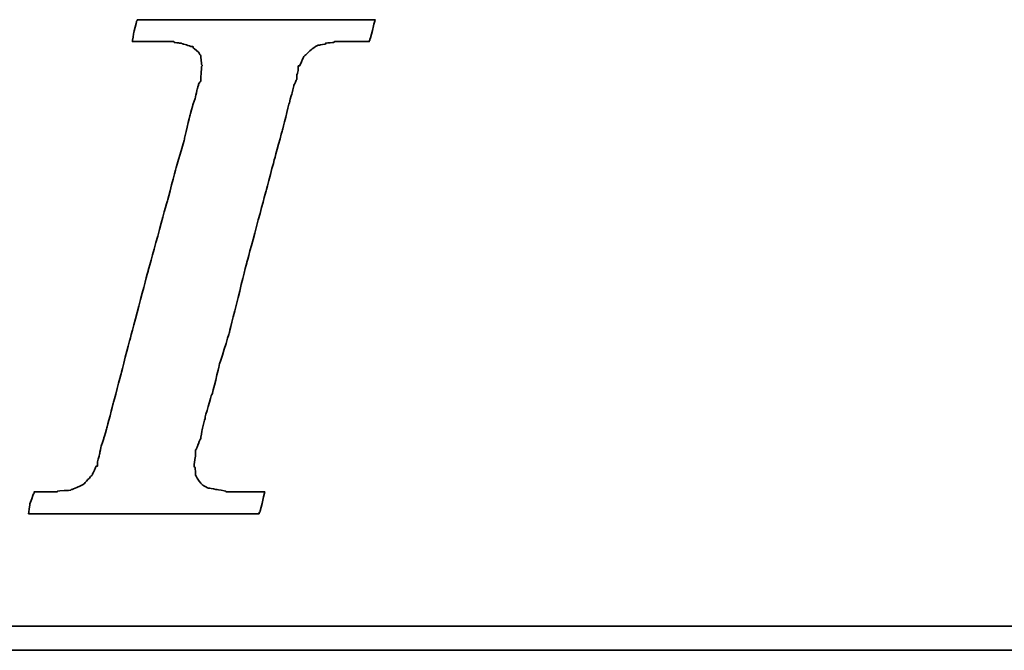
# Model space of a CAD drawing. Header units: millimetres. Extents: x 1 to 148, y 154 to 247.
# Tile 30 of 48: x 115.46 to 117.83, y 208.56 to 210.08. Entities that reach past the tile are written whole.
import ezdxf

# ---------------------------------------------------------------- set-up
doc = ezdxf.new("R2010")
doc.units = ezdxf.units.MM
doc.layers.add('DIM', color=4, linetype='CONTINUOUS')
doc.layers.add('layer 1', color=7, linetype='CONTINUOUS')

# ---------------------------------------------------------------- blocks, each defined once
blk = doc.blocks.new('TBI MOTION logo(完整正式版)')
at = {"layer": 'layer 1', "color": 22, "lineweight": 35}
for points, knots in [([(-40.59125, -7.94375), (-40.59125, -7.94375), (-40.97375, -7.94375), (-40.97375, -7.94375), (-40.97375, -7.94375), (-40.97375, -7.94375), (-41.38125, -7.94375), (-41.38125, -7.94375), (-41.38125, -7.94375), (-41.38125, -7.94375), (-41.54875, -7.94375), (-41.54875, -7.94375), (-41.54875, -7.94375), (-41.54875, -7.94375), (-41.59875, -7.94375), (-41.59875, -7.94375), (-41.59875, -7.94375), (-41.59875, -7.94375), (-41.88375, -7.94375), (-41.88375, -7.94375), (-41.88375, -7.94375), (-41.88375, -7.94375), (-41.90875, -7.91875), (-41.90875, -7.91875), (-41.90875, -7.91875), (-41.90875, -7.91875), (-42.19875, -7.87125), (-42.19875, -7.87125), (-42.19875, -7.87125), (-42.19875, -7.87125), (-42.43875, -7.82375), (-42.43875, -7.82375), (-42.43875, -7.82375), (-42.43875, -7.82375), (-42.45875, -7.82375), (-42.45875, -7.82375), (-42.45875, -7.82375), (-42.45875, -7.82375), (-42.48625, -7.82375), (-42.48625, -7.82375), (-42.48625, -7.82375), (-42.48625, -7.82375), (-42.67625, -7.72375), (-42.67625, -7.72375), (-42.67625, -7.72375), (-42.67625, -7.72375), (-42.70125, -7.70375), (-42.70125, -7.70375), (-42.70125, -7.70375), (-42.70125, -7.70375), (-42.72375, -7.67875), (-42.72375, -7.67875), (-42.72375, -7.67875), (-42.72375, -7.67875), (-42.86875, -7.48875), (-42.86875, -7.48875), (-42.86875, -7.48875), (-42.86875, -7.48875), (-42.89375, -7.43875), (-42.89375, -7.43875), (-42.89375, -7.43875), (-42.89375, -7.43875), (-42.91875, -7.38875), (-42.91875, -7.38875), (-42.91875, -7.38875), (-42.91875, -7.38875), (-42.93875, -7.12875), (-42.93875, -7.12875), (-42.93875, -7.12875), (-42.93875, -7.12875), (-42.96375, -7.10375), (-42.96375, -7.10375), (-42.96375, -7.10375), (-42.96375, -7.10375), (-42.96375, -7.05375), (-42.96375, -7.05375), (-42.96375, -7.05375), (-42.96375, -7.05375), (-42.96375, -7.00875), (-42.96375, -7.00875), (-42.96375, -7.00875), (-42.96375, -7.00875), (-42.91875, -6.69625), (-42.91875, -6.69625), (-42.91875, -6.69625), (-42.91875, -6.69625), (-42.91875, -6.62375), (-42.91875, -6.62375), (-42.91875, -6.62375), (-42.91875, -6.62375), (-42.91875, -6.59625), (-42.91875, -6.59625), (-42.91875, -6.59625), (-42.91875, -6.59625), (-42.91875, -6.57375), (-42.91875, -6.57375), (-42.91875, -6.57375), (-42.91875, -6.57375), (-42.91875, -6.52875), (-42.91875, -6.52875), (-42.91875, -6.52875), (-42.91875, -6.52875), (-42.89375, -6.50375), (-42.89375, -6.50375), (-42.89375, -6.50375), (-42.89375, -6.50375), (-42.84375, -6.38375), (-42.84375, -6.38375), (-42.84375, -6.38375), (-42.84375, -6.38375), (-42.84375, -6.35875), (-42.84375, -6.35875), (-42.84375, -6.35875), (-42.84375, -6.35875), (-42.74625, -6.14375), (-42.74625, -6.14375), (-42.74625, -6.14375), (-42.74625, -6.14375), (-42.70125, -5.85375), (-42.70125, -5.85375), (-42.70125, -5.85375), (-42.70125, -5.85375), (-42.60375, -5.47125), (-42.60375, -5.47125), (-42.60375, -5.47125), (-42.60375, -5.47125), (-42.60375, -5.44875), (-42.60375, -5.44875), (-42.60375, -5.44875), (-42.60375, -5.44875), (-42.38875, -4.67875), (-42.38875, -4.67875), (-42.38875, -4.67875), (-42.38875, -4.67875), (-42.36375, -4.65375), (-42.36375, -4.65375), (-42.36375, -4.65375), (-42.36375, -4.65375), (-42.12375, -3.69625), (-42.12375, -3.69625), (-42.12375, -3.69625), (-42.12375, -3.69625), (-42.12375, -3.67374), (-42.12375, -3.67374), (-42.12375, -3.67374), (-42.12375, -3.67374), (-41.78875, -2.59374), (-41.78875, -2.59374), (-41.78875, -2.59374), (-41.78875, -2.59374), (-41.18875, -0.19375), (-41.18875, -0.19375), (-41.18875, -0.19375), (-41.18875, -0.19375), (-40.54375, 2.20624), (-40.54375, 2.20624), (-40.54375, 2.20624), (-40.54375, 2.20624), (-40.25375, 3.30875), (-40.25375, 3.30875), (-40.25375, 3.30875), (-40.25375, 3.30875), (-39.98875, 4.27125), (-39.98875, 4.27125), (-39.98875, 4.27125), (-39.98875, 4.27125), (-39.77375, 5.13125), (-39.77375, 5.13125), (-39.77375, 5.13125), (-39.77375, 5.13125), (-39.67875, 5.47125), (-39.67875, 5.47125), (-39.67875, 5.47125), (-39.67875, 5.47125), (-39.60375, 5.75625), (-39.60375, 5.75625), (-39.60375, 5.75625), (-39.60375, 5.75625), (-39.60375, 5.78125), (-39.60375, 5.78125), (-39.60375, 5.78125), (-39.60375, 5.78125), (-39.50875, 5.97125), (-39.50875, 5.97125), (-39.50875, 5.97125), (-39.50875, 5.97125), (-39.50875, 6.13875), (-39.50875, 6.13875), (-39.50875, 6.13875), (-39.50875, 6.13875), (-39.48625, 6.16625), (-39.48625, 6.16625), (-39.48625, 6.16625), (-39.48625, 6.16625), (-39.46125, 6.28625), (-39.46125, 6.28625), (-39.46125, 6.28625), (-39.46125, 6.28625), (-39.46125, 6.42625), (-39.46125, 6.42625), (-39.46125, 6.42625), (-39.46125, 6.42625), (-39.41375, 6.42625), (-39.41375, 6.42625), (-39.41375, 6.42625), (-39.41375, 6.42625), (-39.29375, 6.69125), (-39.29375, 6.69125), (-39.29375, 6.69125), (-39.29375, 6.69125), (-39.26875, 6.74125), (-39.26875, 6.74125), (-39.26875, 6.74125), (-39.26875, 6.74125), (-39.24375, 6.76625), (-39.24375, 6.76625), (-39.24375, 6.76625), (-39.24375, 6.76625), (-38.98375, 7.00624), (-38.98375, 7.00624), (-38.98375, 7.00624), (-38.98375, 7.00624), (-38.95625, 7.02624), (-38.95625, 7.02624), (-38.95625, 7.02624), (-38.95625, 7.02624), (-38.78875, 7.12624), (-38.78875, 7.12624), (-38.78875, 7.12624), (-38.78875, 7.12624), (-38.76375, 7.12624), (-38.76375, 7.12624), (-38.76375, 7.12624), (-38.76375, 7.12624), (-38.74375, 7.12624), (-38.74375, 7.12624), (-38.74375, 7.12624), (-38.74375, 7.12624), (-38.52875, 7.17125), (-38.52875, 7.17125), (-38.52875, 7.17125), (-38.52875, 7.17125), (-38.52875, 7.19624), (-38.52875, 7.19624), (-38.52875, 7.19624), (-38.52875, 7.19624), (-38.50375, 7.19624), (-38.50375, 7.19624), (-38.50375, 7.19624), (-38.50375, 7.19624), (-38.26125, 7.21875), (-38.26125, 7.21875), (-38.26125, 7.21875), (-38.26125, 7.21875), (-38.23875, 7.24624), (-38.23875, 7.24624), (-38.23875, 7.24624), (-38.23875, 7.24624), (-38.21625, 7.24624), (-38.21625, 7.24624), (-38.21625, 7.24624), (-38.21625, 7.24624), (-38.18875, 7.24624), (-38.18875, 7.24624), (-38.18875, 7.24624), (-38.18875, 7.24624), (-37.90375, 7.24624), (-37.90375, 7.24624), (-37.90375, 7.24624), (-37.90375, 7.24624), (-37.85375, 7.24624), (-37.85375, 7.24624), (-37.85375, 7.24624), (-37.85375, 7.24624), (-37.75875, 7.24624), (-37.75875, 7.24624), (-37.75875, 7.24624), (-37.75875, 7.24624), (-37.42375, 7.24624), (-37.42375, 7.24624), (-37.42375, 7.24624), (-37.42375, 7.24624), (-37.08875, 7.24624), (-37.08875, 7.24624), (-37.08875, 7.24624), (-37.08875, 7.24624), (-37.06375, 7.24624), (-37.06375, 7.24624), (-37.06375, 7.24624), (-37.06375, 7.24624), (-37.06375, 7.26624), (-37.06375, 7.26624), (-37.06375, 7.26624), (-37.06375, 7.26624), (-37.03875, 7.29125), (-37.03875, 7.29125), (-37.03875, 7.29125), (-37.03875, 7.29125), (-37.03875, 7.31625), (-37.03875, 7.31625), (-37.03875, 7.31625), (-37.03875, 7.31625), (-36.94125, 7.67625), (-36.94125, 7.67625), (-36.94125, 7.67625), (-36.94125, 7.67625), (-36.86875, 7.98625), (-36.86875, 7.98625), (-36.86875, 7.98625), (-36.86875, 7.98625), (-36.98875, 7.98625), (-36.98875, 7.98625), (-36.98875, 7.98625), (-36.98875, 7.98625), (-37.42375, 7.98625), (-37.42375, 7.98625), (-37.42375, 7.98625), (-37.42375, 7.98625), (-37.94875, 7.98625), (-37.94875, 7.98625), (-37.94875, 7.98625), (-37.94875, 7.98625), (-38.57375, 7.98625), (-38.57375, 7.98625), (-38.57375, 7.98625), (-38.57375, 7.98625), (-39.29375, 7.98625), (-39.29375, 7.98625), (-39.29375, 7.98625), (-39.29375, 7.98625), (-40.82875, 7.98625), (-40.82875, 7.98625), (-40.82875, 7.98625), (-40.82875, 7.98625), (-42.36375, 7.98625), (-42.36375, 7.98625), (-42.36375, 7.98625), (-42.36375, 7.98625), (-43.08375, 7.98625), (-43.08375, 7.98625), (-43.08375, 7.98625), (-43.08375, 7.98625), (-43.70875, 7.98625), (-43.70875, 7.98625), (-43.70875, 7.98625), (-43.70875, 7.98625), (-44.23375, 7.98625), (-44.23375, 7.98625), (-44.23375, 7.98625), (-44.23375, 7.98625), (-44.66875, 7.98625), (-44.66875, 7.98625), (-44.66875, 7.98625), (-44.66875, 7.98625), (-44.88375, 7.98625), (-44.88375, 7.98625), (-44.88375, 7.98625), (-44.88375, 7.98625), (-44.90875, 7.94125), (-44.90875, 7.94125), (-44.90875, 7.94125), (-44.90875, 7.94125), (-44.90875, 7.91625), (-44.90875, 7.91625), (-44.90875, 7.91625), (-44.90875, 7.91625), (-45.00375, 7.55625), (-45.00375, 7.55625), (-45.00375, 7.55625), (-45.00375, 7.55625), (-45.05375, 7.24624), (-45.05375, 7.24624), (-45.05375, 7.24624), (-45.05375, 7.24624), (-44.61875, 7.24624), (-44.61875, 7.24624), (-44.61875, 7.24624), (-44.61875, 7.24624), (-44.11375, 7.24624), (-44.11375, 7.24624), (-44.11375, 7.24624), (-44.11375, 7.24624), (-43.99375, 7.24624), (-43.99375, 7.24624), (-43.99375, 7.24624), (-43.99375, 7.24624), (-43.94625, 7.24624), (-43.94625, 7.24624), (-43.94625, 7.24624), (-43.94625, 7.24624), (-43.92374, 7.24624), (-43.92374, 7.24624), (-43.92374, 7.24624), (-43.92374, 7.24624), (-43.65875, 7.24624), (-43.65875, 7.24624), (-43.65875, 7.24624), (-43.65875, 7.24624), (-43.63875, 7.21875), (-43.63875, 7.21875), (-43.63875, 7.21875), (-43.63875, 7.21875), (-43.46875, 7.19624), (-43.46875, 7.19624), (-43.46875, 7.19624), (-43.46875, 7.19624), (-43.39875, 7.19624), (-43.39875, 7.19624), (-43.39875, 7.19624), (-43.39875, 7.19624), (-43.37125, 7.17125), (-43.37125, 7.17125), (-43.37125, 7.17125), (-43.37125, 7.17125), (-43.34875, 7.17125), (-43.34875, 7.17125), (-43.34875, 7.17125), (-43.34875, 7.17125), (-43.20375, 7.12624), (-43.20375, 7.12624), (-43.20375, 7.12624), (-43.20375, 7.12624), (-43.05875, 7.07624), (-43.05875, 7.07624), (-43.05875, 7.07624), (-43.05875, 7.07624), (-43.01375, 7.07624), (-43.01375, 7.07624), (-43.01375, 7.07624), (-43.01375, 7.07624), (-42.98875, 7.02624), (-42.98875, 7.02624), (-42.98875, 7.02624), (-42.98875, 7.02624), (-42.79875, 6.86125), (-42.79875, 6.86125), (-42.79875, 6.86125), (-42.79875, 6.86125), (-42.77375, 6.81125), (-42.77375, 6.81125), (-42.77375, 6.81125), (-42.77375, 6.81125), (-42.74625, 6.76625), (-42.74625, 6.76625), (-42.74625, 6.76625), (-42.74625, 6.76625), (-42.72375, 6.47625), (-42.72375, 6.47625), (-42.72375, 6.47625), (-42.72375, 6.47625), (-42.70125, 6.45124), (-42.70125, 6.45124), (-42.70125, 6.45124), (-42.70125, 6.45124), (-42.70125, 6.42625), (-42.70125, 6.42625), (-42.70125, 6.42625), (-42.70125, 6.42625), (-42.72375, 6.40625), (-42.72375, 6.40625), (-42.72375, 6.40625), (-42.72375, 6.40625), (-42.74625, 5.97125), (-42.74625, 5.97125), (-42.74625, 5.97125), (-42.74625, 5.97125), (-42.74625, 5.94625), (-42.74625, 5.94625), (-42.74625, 5.94625), (-42.74625, 5.94625), (-42.74625, 5.92625), (-42.74625, 5.92625), (-42.74625, 5.92625), (-42.74625, 5.92625), (-42.77375, 5.87625), (-42.77375, 5.87625), (-42.77375, 5.87625), (-42.77375, 5.87625), (-42.81875, 5.80625), (-42.81875, 5.80625), (-42.81875, 5.80625), (-42.81875, 5.80625), (-42.86875, 5.63625), (-42.86875, 5.63625), (-42.86875, 5.63625), (-42.86875, 5.63625), (-42.91875, 5.39625), (-42.91875, 5.39625), (-42.91875, 5.39625), (-42.91875, 5.39625), (-42.91875, 5.37124), (-42.91875, 5.37124), (-42.91875, 5.37124), (-42.91875, 5.37124), (-43.01375, 5.10874), (-43.01375, 5.10874), (-43.01375, 5.10874), (-43.01375, 5.10874), (-43.10875, 4.77124), (-43.10875, 4.77124), (-43.10875, 4.77124), (-43.10875, 4.77124), (-43.29875, 3.95625), (-43.29875, 3.95625), (-43.29875, 3.95625), (-43.29875, 3.95625), (-43.58875, 2.95125), (-43.58875, 2.95125), (-43.58875, 2.95125), (-43.58875, 2.95125), (-43.87375, 1.87125), (-43.87375, 1.87125), (-43.87375, 1.87125), (-43.87375, 1.87125), (-44.52625, -0.50374), (-44.52625, -0.50374), (-44.52625, -0.50374), (-44.52625, -0.50374), (-45.14875, -2.85375), (-45.14875, -2.85375), (-45.14875, -2.85375), (-45.14875, -2.85375), (-45.43375, -3.95875), (-45.43375, -3.95875), (-45.43375, -3.95875), (-45.43375, -3.95875), (-45.69875, -4.96875), (-45.69875, -4.96875), (-45.69875, -4.96875), (-45.69875, -4.96875), (-45.91375, -5.78375), (-45.91375, -5.78375), (-45.91375, -5.78375), (-45.91375, -5.78375), (-46.01375, -6.11875), (-46.01375, -6.11875), (-46.01375, -6.11875), (-46.01375, -6.11875), (-46.01375, -6.14375), (-46.01375, -6.14375), (-46.01375, -6.14375), (-46.01375, -6.14375), (-46.10875, -6.40875), (-46.10875, -6.40875), (-46.10875, -6.40875), (-46.10875, -6.40875), (-46.15375, -6.64875), (-46.15375, -6.64875), (-46.15375, -6.64875), (-46.15375, -6.64875), (-46.20375, -6.83875), (-46.20375, -6.83875), (-46.20375, -6.83875), (-46.20375, -6.83875), (-46.22875, -6.93375), (-46.22875, -6.93375), (-46.22875, -6.93375), (-46.22875, -6.93375), (-46.22875, -7.07875), (-46.22875, -7.07875), (-46.22875, -7.07875), (-46.22875, -7.07875), (-46.27375, -7.07875), (-46.27375, -7.07875), (-46.27375, -7.07875), (-46.27375, -7.07875), (-46.39375, -7.34375), (-46.39375, -7.34375), (-46.39375, -7.34375), (-46.39375, -7.34375), (-46.39375, -7.36875), (-46.39375, -7.36875), (-46.39375, -7.36875), (-46.39375, -7.36875), (-46.42125, -7.38875), (-46.42125, -7.38875), (-46.42125, -7.38875), (-46.42125, -7.38875), (-46.68375, -7.67875), (-46.68375, -7.67875), (-46.68375, -7.67875), (-46.68375, -7.67875), (-46.70875, -7.70375), (-46.70875, -7.70375), (-46.70875, -7.70375), (-46.70875, -7.70375), (-46.75375, -7.72375), (-46.75375, -7.72375), (-46.75375, -7.72375), (-46.75375, -7.72375), (-47.08875, -7.87125), (-47.08875, -7.87125), (-47.08875, -7.87125), (-47.08875, -7.87125), (-47.11625, -7.87125), (-47.11625, -7.87125), (-47.11625, -7.87125), (-47.11625, -7.87125), (-47.13875, -7.89375), (-47.13875, -7.89375), (-47.13875, -7.89375), (-47.13875, -7.89375), (-47.56875, -7.91875), (-47.56875, -7.91875), (-47.56875, -7.91875), (-47.56875, -7.91875), (-47.59625, -7.94375), (-47.59625, -7.94375), (-47.59625, -7.94375), (-47.59625, -7.94375), (-47.64375, -7.94375), (-47.64375, -7.94375), (-47.64375, -7.94375), (-47.64375, -7.94375), (-47.73625, -7.94375), (-47.73625, -7.94375), (-47.73625, -7.94375), (-47.73625, -7.94375), (-48.07375, -7.94375), (-48.07375, -7.94375), (-48.07375, -7.94375), (-48.07375, -7.94375), (-48.36125, -7.94375), (-48.36125, -7.94375), (-48.36125, -7.94375), (-48.36125, -7.94375), (-48.36125, -7.96625), (-48.36125, -7.96625), (-48.36125, -7.96625), (-48.36125, -7.96625), (-48.36125, -7.99125), (-48.36125, -7.99125), (-48.36125, -7.99125), (-48.36125, -7.99125), (-48.38875, -8.01375), (-48.38875, -8.01375), (-48.38875, -8.01375), (-48.38875, -8.01375), (-48.50875, -8.34875), (-48.50875, -8.34875), (-48.50875, -8.34875), (-48.50875, -8.34875), (-48.55375, -8.68625), (-48.55375, -8.68625), (-48.55375, -8.68625), (-48.55375, -8.68625), (-48.45875, -8.68625), (-48.45875, -8.68625), (-48.45875, -8.68625), (-48.45875, -8.68625), (-48.07375, -8.68625), (-48.07375, -8.68625), (-48.07375, -8.68625), (-48.07375, -8.68625), (-47.52375, -8.68625), (-47.52375, -8.68625), (-47.52375, -8.68625), (-47.52375, -8.68625), (-46.92375, -8.68625), (-46.92375, -8.68625), (-46.92375, -8.68625), (-46.92375, -8.68625), (-46.25375, -8.68625), (-46.25375, -8.68625), (-46.25375, -8.68625), (-46.25375, -8.68625), (-46.20375, -8.68625), (-46.20375, -8.68625), (-46.20375, -8.68625), (-46.20375, -8.68625), (-44.71375, -8.68625), (-44.71375, -8.68625), (-44.71375, -8.68625), (-44.71375, -8.68625), (-43.22875, -8.68625), (-43.22875, -8.68625), (-43.22875, -8.68625), (-43.22875, -8.68625), (-42.55875, -8.68625), (-42.55875, -8.68625), (-42.55875, -8.68625), (-42.55875, -8.68625), (-42.50875, -8.68625), (-42.50875, -8.68625), (-42.50875, -8.68625), (-42.50875, -8.68625), (-41.93375, -8.68625), (-41.93375, -8.68625), (-41.93375, -8.68625), (-41.93375, -8.68625), (-41.38125, -8.68625), (-41.38125, -8.68625), (-41.38125, -8.68625), (-41.38125, -8.68625), (-40.97375, -8.68625), (-40.97375, -8.68625), (-40.97375, -8.68625), (-40.97375, -8.68625), (-40.78125, -8.68625), (-40.78125, -8.68625), (-40.78125, -8.68625), (-40.78125, -8.68625), (-40.78125, -8.63875), (-40.78125, -8.63875), (-40.78125, -8.63875), (-40.78125, -8.63875), (-40.75875, -8.63875), (-40.75875, -8.63875), (-40.75875, -8.63875), (-40.75875, -8.63875), (-40.66375, -8.27875), (-40.66375, -8.27875), (-40.66375, -8.27875), (-40.66375, -8.27875), (-40.59125, -7.94375), (-40.59125, -7.94375)], [0, 0, 0, 0, 0.00558659, 0.00558659, 0.00558659, 0.0055866, 0.01117318, 0.01117318, 0.01117318, 0.01117319, 0.01675978, 0.01675978, 0.01675978, 0.01675979, 0.02234637, 0.02234637, 0.02234637, 0.02234638, 0.02793296, 0.02793296, 0.02793296, 0.02793297, 0.03351955, 0.03351955, 0.03351955, 0.03351956, 0.03910615, 0.03910615, 0.03910615, 0.03910616, 0.04469274, 0.04469274, 0.04469274, 0.04469275, 0.05027933, 0.05027933, 0.05027933, 0.05027934, 0.05586592, 0.05586592, 0.05586592, 0.05586593, 0.06145251, 0.06145251, 0.06145251, 0.06145252, 0.06703911, 0.06703911, 0.06703911, 0.06703912, 0.0726257, 0.0726257, 0.0726257, 0.07262571, 0.07821229, 0.07821229, 0.07821229, 0.0782123, 0.08379888, 0.08379888, 0.08379888, 0.08379889, 0.08938547, 0.08938547, 0.08938547, 0.08938548, 0.09497207, 0.09497207, 0.09497207, 0.09497208, 0.10055866, 0.10055866, 0.10055866, 0.10055867, 0.10614525, 0.10614525, 0.10614525, 0.10614526, 0.11173184, 0.11173184, 0.11173184, 0.11173185, 0.11731844, 0.11731844, 0.11731844, 0.11731845, 0.12290503, 0.12290503, 0.12290503, 0.12290504, 0.12849162, 0.12849162, 0.12849162, 0.12849163, 0.13407821, 0.13407821, 0.13407821, 0.13407822, 0.1396648, 0.1396648, 0.1396648, 0.13966481, 0.1452514, 0.1452514, 0.1452514, 0.14525141, 0.15083799, 0.15083799, 0.15083799, 0.150838, 0.15642458, 0.15642458, 0.15642458, 0.15642459, 0.16201117, 0.16201117, 0.16201117, 0.16201118, 0.16759777, 0.16759777, 0.16759777, 0.16759778, 0.17318436, 0.17318436, 0.17318436, 0.17318437, 0.17877095, 0.17877095, 0.17877095, 0.17877096, 0.18435754, 0.18435754, 0.18435754, 0.18435755, 0.18994413, 0.18994413, 0.18994413, 0.18994414, 0.19553073, 0.19553073, 0.19553073, 0.19553074, 0.20111732, 0.20111732, 0.20111732, 0.20111733, 0.20670391, 0.20670391, 0.20670391, 0.20670392, 0.2122905, 0.2122905, 0.2122905, 0.21229051, 0.21787709, 0.21787709, 0.21787709, 0.2178771, 0.22346369, 0.22346369, 0.22346369, 0.2234637, 0.22905028, 0.22905028, 0.22905028, 0.22905029, 0.23463687, 0.23463687, 0.23463687, 0.23463688, 0.24022346, 0.24022346, 0.24022346, 0.24022347, 0.24581006, 0.24581006, 0.24581006, 0.24581007, 0.25139665, 0.25139665, 0.25139665, 0.25139666, 0.25698324, 0.25698324, 0.25698324, 0.25698325, 0.26256983, 0.26256983, 0.26256983, 0.26256984, 0.26815642, 0.26815642, 0.26815642, 0.26815643, 0.27374302, 0.27374302, 0.27374302, 0.27374303, 0.27932961, 0.27932961, 0.27932961, 0.27932962, 0.2849162, 0.2849162, 0.2849162, 0.28491621, 0.29050279, 0.29050279, 0.29050279, 0.2905028, 0.29608939, 0.29608939, 0.29608939, 0.2960894, 0.30167598, 0.30167598, 0.30167598, 0.30167599, 0.30726257, 0.30726257, 0.30726257, 0.30726258, 0.31284916, 0.31284916, 0.31284916, 0.31284917, 0.31843575, 0.31843575, 0.31843575, 0.31843576, 0.32402235, 0.32402235, 0.32402235, 0.32402236, 0.32960894, 0.32960894, 0.32960894, 0.32960895, 0.33519553, 0.33519553, 0.33519553, 0.33519554, 0.34078212, 0.34078212, 0.34078212, 0.34078213, 0.34636872, 0.34636872, 0.34636872, 0.34636873, 0.35195531, 0.35195531, 0.35195531, 0.35195532, 0.3575419, 0.3575419, 0.3575419, 0.35754191, 0.36312849, 0.36312849, 0.36312849, 0.3631285, 0.36871508, 0.36871508, 0.36871508, 0.36871509, 0.37430168, 0.37430168, 0.37430168, 0.37430169, 0.37988827, 0.37988827, 0.37988827, 0.37988828, 0.38547486, 0.38547486, 0.38547486, 0.38547487, 0.39106145, 0.39106145, 0.39106145, 0.39106146, 0.39664804, 0.39664804, 0.39664804, 0.39664805, 0.40223464, 0.40223464, 0.40223464, 0.40223465, 0.40782123, 0.40782123, 0.40782123, 0.40782124, 0.41340782, 0.41340782, 0.41340782, 0.41340783, 0.41899441, 0.41899441, 0.41899441, 0.41899442, 0.42458101, 0.42458101, 0.42458101, 0.42458102, 0.4301676, 0.4301676, 0.4301676, 0.43016761, 0.43575419, 0.43575419, 0.43575419, 0.4357542, 0.44134078, 0.44134078, 0.44134078, 0.44134079, 0.44692737, 0.44692737, 0.44692737, 0.44692738, 0.45251397, 0.45251397, 0.45251397, 0.45251398, 0.45810056, 0.45810056, 0.45810056, 0.45810057, 0.46368715, 0.46368715, 0.46368715, 0.46368716, 0.46927374, 0.46927374, 0.46927374, 0.46927375, 0.47486034, 0.47486034, 0.47486034, 0.47486035, 0.48044693, 0.48044693, 0.48044693, 0.48044694, 0.48603352, 0.48603352, 0.48603352, 0.48603353, 0.49162011, 0.49162011, 0.49162011, 0.49162012, 0.4972067, 0.4972067, 0.4972067, 0.49720671, 0.5027933, 0.5027933, 0.5027933, 0.50279331, 0.50837989, 0.50837989, 0.50837989, 0.5083799, 0.51396648, 0.51396648, 0.51396648, 0.51396649, 0.51955307, 0.51955307, 0.51955307, 0.51955308, 0.52513966, 0.52513966, 0.52513966, 0.52513967, 0.53072626, 0.53072626, 0.53072626, 0.53072627, 0.53631285, 0.53631285, 0.53631285, 0.53631286, 0.54189944, 0.54189944, 0.54189944, 0.54189945, 0.54748603, 0.54748603, 0.54748603, 0.54748604, 0.55307263, 0.55307263, 0.55307263, 0.55307264, 0.55865922, 0.55865922, 0.55865922, 0.55865923, 0.56424581, 0.56424581, 0.56424581, 0.56424582, 0.5698324, 0.5698324, 0.5698324, 0.56983241, 0.57541899, 0.57541899, 0.57541899, 0.575419, 0.58100559, 0.58100559, 0.58100559, 0.5810056, 0.58659218, 0.58659218, 0.58659218, 0.58659219, 0.59217877, 0.59217877, 0.59217877, 0.59217878, 0.59776536, 0.59776536, 0.59776536, 0.59776537, 0.60335196, 0.60335196, 0.60335196, 0.60335197, 0.60893855, 0.60893855, 0.60893855, 0.60893856, 0.61452514, 0.61452514, 0.61452514, 0.61452515, 0.62011173, 0.62011173, 0.62011173, 0.62011174, 0.62569832, 0.62569832, 0.62569832, 0.62569833, 0.63128492, 0.63128492, 0.63128492, 0.63128493, 0.63687151, 0.63687151, 0.63687151, 0.63687152, 0.6424581, 0.6424581, 0.6424581, 0.64245811, 0.64804469, 0.64804469, 0.64804469, 0.6480447, 0.65363128, 0.65363128, 0.65363128, 0.65363129, 0.65921788, 0.65921788, 0.65921788, 0.65921789, 0.66480447, 0.66480447, 0.66480447, 0.66480448, 0.67039106, 0.67039106, 0.67039106, 0.67039107, 0.67597765, 0.67597765, 0.67597765, 0.67597766, 0.68156425, 0.68156425, 0.68156425, 0.68156426, 0.68715084, 0.68715084, 0.68715084, 0.68715085, 0.69273743, 0.69273743, 0.69273743, 0.69273744, 0.69832402, 0.69832402, 0.69832402, 0.69832403, 0.70391061, 0.70391061, 0.70391061, 0.70391062, 0.70949721, 0.70949721, 0.70949721, 0.70949722, 0.7150838, 0.7150838, 0.7150838, 0.71508381, 0.72067039, 0.72067039, 0.72067039, 0.7206704, 0.72625698, 0.72625698, 0.72625698, 0.72625699, 0.73184358, 0.73184358, 0.73184358, 0.73184359, 0.73743017, 0.73743017, 0.73743017, 0.73743018, 0.74301676, 0.74301676, 0.74301676, 0.74301677, 0.74860335, 0.74860335, 0.74860335, 0.74860336, 0.75418994, 0.75418994, 0.75418994, 0.75418995, 0.75977654, 0.75977654, 0.75977654, 0.75977655, 0.76536313, 0.76536313, 0.76536313, 0.76536314, 0.77094972, 0.77094972, 0.77094972, 0.77094973, 0.77653631, 0.77653631, 0.77653631, 0.77653632, 0.78212291, 0.78212291, 0.78212291, 0.78212292, 0.7877095, 0.7877095, 0.7877095, 0.78770951, 0.79329609, 0.79329609, 0.79329609, 0.7932961, 0.79888268, 0.79888268, 0.79888268, 0.79888269, 0.80446927, 0.80446927, 0.80446927, 0.80446928, 0.81005587, 0.81005587, 0.81005587, 0.81005588, 0.81564246, 0.81564246, 0.81564246, 0.81564247, 0.82122905, 0.82122905, 0.82122905, 0.82122906, 0.82681564, 0.82681564, 0.82681564, 0.82681565, 0.83240223, 0.83240223, 0.83240223, 0.83240224, 0.83798883, 0.83798883, 0.83798883, 0.83798884, 0.84357542, 0.84357542, 0.84357542, 0.84357543, 0.84916201, 0.84916201, 0.84916201, 0.84916202, 0.8547486, 0.8547486, 0.8547486, 0.85474861, 0.8603352, 0.8603352, 0.8603352, 0.86033521, 0.86592179, 0.86592179, 0.86592179, 0.8659218, 0.87150838, 0.87150838, 0.87150838, 0.87150839, 0.87709497, 0.87709497, 0.87709497, 0.87709498, 0.88268156, 0.88268156, 0.88268156, 0.88268157, 0.88826816, 0.88826816, 0.88826816, 0.88826817, 0.89385475, 0.89385475, 0.89385475, 0.89385476, 0.89944134, 0.89944134, 0.89944134, 0.89944135, 0.90502793, 0.90502793, 0.90502793, 0.90502794, 0.91061453, 0.91061453, 0.91061453, 0.91061454, 0.91620112, 0.91620112, 0.91620112, 0.91620113, 0.92178771, 0.92178771, 0.92178771, 0.92178772, 0.9273743, 0.9273743, 0.9273743, 0.92737431, 0.93296089, 0.93296089, 0.93296089, 0.9329609, 0.93854749, 0.93854749, 0.93854749, 0.9385475, 0.94413408, 0.94413408, 0.94413408, 0.94413409, 0.94972067, 0.94972067, 0.94972067, 0.94972068, 0.95530726, 0.95530726, 0.95530726, 0.95530727, 0.96089385, 0.96089385, 0.96089385, 0.96089386, 0.96648045, 0.96648045, 0.96648045, 0.96648046, 0.97206704, 0.97206704, 0.97206704, 0.97206705, 0.97765363, 0.97765363, 0.97765363, 0.97765364, 0.98324022, 0.98324022, 0.98324022, 0.98324023, 0.98882682, 0.98882682, 0.98882682, 0.98882683, 0.99441341, 0.99441341, 0.99441341, 0.99441342, 1, 1, 1, 1]), ([(75.90875, -9.47875), (75.90875, -9.47875), (75.90875, -12.28625), (75.90875, -12.28625), (75.90875, -12.28625), (75.90875, -12.28625), (75.90875, -12.47875), (75.90875, -12.47875), (75.90875, -12.47875), (75.90875, -12.47875), (75.71625, -12.47875), (75.71625, -12.47875), (75.71625, -12.47875), (75.71625, -12.47875), (-88.32875, -12.47875), (-88.32875, -12.47875), (-88.32875, -12.47875), (-88.32875, -12.47875), (-88.32875, -13.29375), (-88.32875, -13.29375), (-88.32875, -13.29375), (-88.32875, -13.29375), (82.89125, -13.29375), (82.89125, -13.29375), (82.89125, -13.29375), (82.89125, -13.29375), (75.90875, -9.47875), (75.90875, -9.47875)], [0, 0, 0, 0, 0.14285714, 0.14285714, 0.14285714, 0.14285715, 0.28571429, 0.28571429, 0.28571429, 0.2857143, 0.42857143, 0.42857143, 0.42857143, 0.42857144, 0.57142857, 0.57142857, 0.57142857, 0.57142858, 0.71428571, 0.71428571, 0.71428571, 0.71428572, 0.85714286, 0.85714286, 0.85714286, 0.85714287, 1, 1, 1, 1])]:
    blk.add_open_spline(points, degree=3, knots=knots, dxfattribs=at)

msp = doc.modelspace()

# ---------------------------------------------------------------- block references
at = {"layer": 'DIM', "color": 7, "xscale": 0.0712799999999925, "yscale": 0.0712799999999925, "zscale": 0.0712799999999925}
msp.add_blockref('TBI MOTION logo(完整正式版)', (118.9453, 209.5082), dxfattribs=at)

doc.saveas('drawing.dxf')
